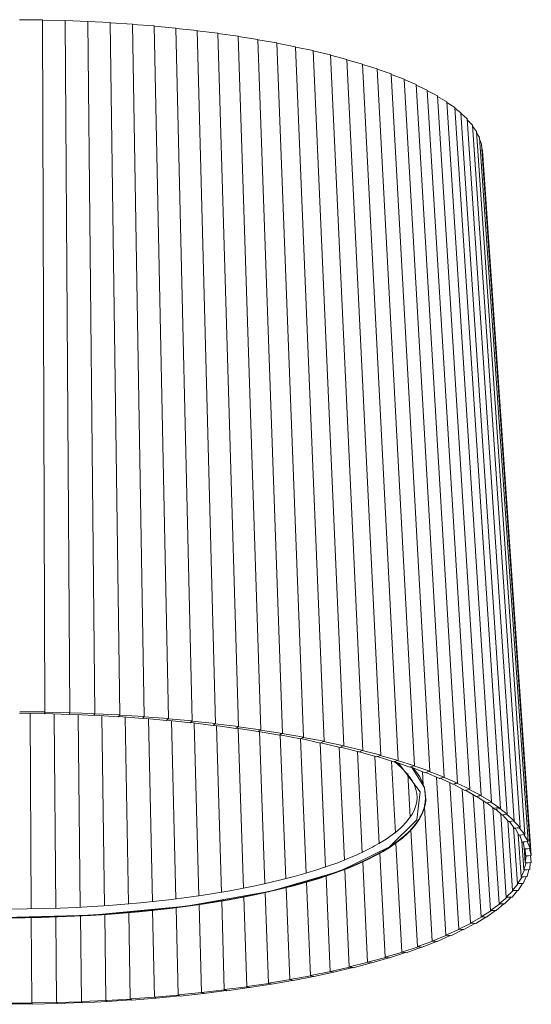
# Model space of a CAD drawing. Header units: millimetres. Extents: x -4228 to 3708, y -1329 to 7565.
# Tile 4 of 38: x -523 to -279, y -1329 to -860. Entities that reach past the tile are written whole.
import ezdxf

# ---------------------------------------------------------------- set-up
doc = ezdxf.new("R2010")
doc.units = ezdxf.units.MM
doc.layers.add('E-LITE-EQPM', color=7, linetype='Continuous', lineweight=20)

# ---------------------------------------------------------------- blocks, each defined once
blk = doc.blocks.new('64314-3L   _Suspended_tensor - 64314-44-3L SAMBA Black_ribbon beige pendant lamp ø450-3L-719562-00 Isometrico PDF')
at = {"layer": 'E-LITE-EQPM', "color": 253, "lineweight": 15, "true_color": 0xaaaaaa}
for p, q in [((3412.46, -859.71), (3423.35, -859.74)), ((3423.35, -859.74), (3424.52, -1189.4)), ((3423.35, -859.87), (3434.2, -860.04)), ((3434.2, -860.04), (3436.49, -1189.73)), ((3434.2, -860.17), (3444.99, -860.49)), ((3444.99, -860.49), (3448.39, -1190.21)), ((3444.99, -860.62), (3455.69, -861.08)), ((3455.69, -861.08), (3460.19, -1190.86)), ((3455.69, -861.22), (3466.27, -861.82)), ((3466.27, -861.82), (3471.87, -1191.66)), ((3466.27, -861.95), (3476.71, -862.7)), ((3476.71, -862.7), (3483.39, -1192.62)), ((3476.72, -862.83), (3486.99, -863.71)), ((3486.99, -863.71), (3494.74, -1193.73)), ((3487, -863.85), (3497.09, -864.86)), ((3497.09, -864.86), (3505.88, -1195)), ((3497.09, -865), (3506.97, -866.15)), ((3506.97, -866.15), (3516.79, -1196.41)), ((3506.97, -866.29), (3516.62, -867.56)), ((3516.62, -867.56), (3527.44, -1197.96)), ((3516.63, -867.71), (3526.02, -869.1)), ((3526.02, -869.1), (3537.82, -1199.65)), ((3526.02, -869.25), (3535.13, -870.77)), ((3535.13, -870.77), (3547.89, -1201.48)), ((3535.14, -870.93), (3543.96, -872.56)), ((3543.96, -872.56), (3557.63, -1203.45)), ((3543.96, -872.72), (3552.46, -874.46)), ((3552.46, -874.46), (3567.03, -1205.54)), ((3552.47, -874.62), (3560.62, -876.47)), ((3560.62, -876.47), (3576.05, -1207.75)), ((3560.63, -876.64), (3568.43, -878.59)), ((3568.43, -878.59), (3584.68, -1210.09)), ((3568.44, -878.77), (3575.87, -880.82)), ((3575.87, -880.82), (3592.9, -1212.53)), ((3575.88, -881), (3582.91, -883.14)), ((3582.91, -883.14), (3600.69, -1215.08)), ((3582.92, -883.33), (3589.54, -885.55)), ((3589.54, -885.55), (3608.03, -1217.74)), ((3589.55, -885.76), (3595.75, -888.05)), ((3595.75, -888.05), (3614.9, -1220.49)), ((3595.77, -888.27), (3601.53, -890.62)), ((3601.53, -890.62), (3621.29, -1223.32)), ((3601.54, -890.86), (3606.85, -893.27)), ((3606.85, -893.27), (3627.19, -1226.24)), ((3606.86, -893.53), (3611.71, -895.99)), ((3611.71, -895.99), (3632.57, -1229.24)), ((3611.73, -896.27), (3616.09, -898.77)), ((3616.09, -898.77), (3637.44, -1232.3)), ((3616.11, -899.09), (3619.99, -901.61)), ((3619.99, -901.61), (3641.76, -1235.43)), ((3620.01, -901.93), (3622.88, -904.02)), ((3622.88, -904.02), (3644.97, -1238.08)), ((3622.91, -904.42), (3625.87, -906.94)), ((3625.87, -906.94), (3648.29, -1241.3)), ((3625.9, -907.41), (3628.35, -909.9)), ((3628.35, -909.9), (3651.06, -1244.56)), ((3628.39, -910.47), (3630.32, -912.89)), ((3630.32, -912.89), (3653.26, -1247.86)), ((3630.37, -913.63), (3631.77, -915.9)), ((3631.77, -915.9), (3654.89, -1251.17)), ((3631.84, -916.98), (3632.7, -918.93)), ((3632.7, -918.93), (3655.94, -1254.51)), ((3632.84, -920.95), (3633.11, -921.96)), ((3633.11, -921.96), (3656.42, -1257.86)), ((3412.5, -1190.05), (3424.38, -1190.36)), ((3424.52, -1189.4), (3412.52, -1189.37)), ((3424.41, -1189.88), (3424.31, -1190.22)), ((3424.38, -1190.36), (3424.45, -1189.88)), ((3424.4, -1190.22), (3436.22, -1190.68)), ((3424.51, -1189.54), (3424.41, -1189.88)), ((3436.49, -1189.73), (3424.51, -1189.54)), ((3436.31, -1190.2), (3436.17, -1190.54)), ((3436.22, -1190.68), (3436.35, -1190.2)), ((3436.25, -1190.55), (3447.98, -1191.16)), ((3436.46, -1189.86), (3436.31, -1190.2)), ((3448.39, -1190.21), (3436.46, -1189.86)), ((3448.15, -1190.69), (3447.95, -1191.02)), ((3447.98, -1191.16), (3448.19, -1190.69)), ((3448.04, -1191.03), (3459.65, -1191.8)), ((3448.34, -1190.35), (3448.15, -1190.69)), ((3460.19, -1190.86), (3448.34, -1190.35)), ((3460.12, -1191), (3459.88, -1191.33)), ((3471.87, -1191.66), (3460.12, -1191)), ((3459.88, -1191.33), (3459.64, -1191.66)), ((3459.65, -1191.8), (3459.92, -1191.33)), ((3459.73, -1191.67), (3471.2, -1192.6)), ((3471.2, -1192.6), (3471.53, -1192.13)), ((3471.49, -1192.13), (3471.21, -1192.46)), ((3471.29, -1192.47), (3482.59, -1193.55)), ((3471.78, -1191.8), (3471.49, -1192.13)), ((3483.39, -1192.62), (3471.78, -1191.8)), ((3482.59, -1193.55), (3482.99, -1193.08)), ((3482.95, -1193.08), (3482.62, -1193.41)), ((3482.7, -1193.42), (3493.81, -1194.65)), ((3483.28, -1192.76), (3482.95, -1193.08)), ((3494.74, -1193.73), (3483.28, -1192.76)), ((3493.81, -1194.65), (3494.24, -1194.23)), ((3494.24, -1194.19), (3493.86, -1194.51)), ((3493.94, -1194.52), (3504.82, -1195.9)), ((3494.61, -1193.87), (3494.24, -1194.19)), ((3505.88, -1195), (3494.61, -1193.87)), ((3504.82, -1195.9), (3505.31, -1195.48)), ((3505.31, -1195.44), (3504.89, -1195.76)), ((3504.89, -1195.76), (3515.61, -1197.29)), ((3505.73, -1195.13), (3505.31, -1195.44)), ((3516.79, -1196.41), (3505.73, -1195.13)), ((3515.61, -1197.29), (3516.16, -1196.87)), ((3516.16, -1196.84), (3515.7, -1197.15)), ((3515.78, -1197.16), (3526.15, -1198.83)), ((3516.63, -1196.53), (3516.16, -1196.84)), ((3527.44, -1197.96), (3516.63, -1196.53)), ((3526.15, -1198.83), (3526.76, -1198.42)), ((3526.76, -1198.39), (3526.26, -1198.69)), ((3526.33, -1198.7), (3536.41, -1200.5)), ((3527.27, -1198.08), (3526.76, -1198.39)), ((3537.82, -1199.65), (3527.27, -1198.08)), ((3537.08, -1200.07), (3536.53, -1200.37)), ((3536.53, -1200.37), (3546.36, -1202.31)), ((3537.62, -1199.78), (3537.08, -1200.07)), ((3547.89, -1201.48), (3537.62, -1199.78)), ((3547.09, -1201.89), (3546.51, -1202.18)), ((3546.51, -1202.18), (3556, -1204.26)), ((3547.68, -1201.6), (3547.09, -1201.89)), ((3557.63, -1203.45), (3547.68, -1201.6)), ((3556.78, -1203.84), (3556.16, -1204.13)), ((3556.16, -1204.13), (3565.28, -1206.33)), ((3557.41, -1203.56), (3556.78, -1203.84)), ((3567.03, -1205.54), (3557.41, -1203.56)), ((3557.45, -1203.54), (3557.63, -1203.45)), ((3566.13, -1205.92), (3565.47, -1206.2)), ((3565.47, -1206.2), (3574.2, -1208.52)), ((3566.79, -1205.65), (3566.13, -1205.92)), ((3566.78, -1205.65), (3567.03, -1205.54)), ((3576.05, -1207.75), (3566.79, -1205.65)), ((3575.1, -1208.13), (3574.4, -1208.39)), ((3574.4, -1208.39), (3582.74, -1210.82)), ((3575.79, -1207.86), (3575.1, -1208.13)), ((3575.79, -1207.86), (3576.05, -1207.75)), ((3584.68, -1210.09), (3575.79, -1207.86)), ((3583.68, -1210.45), (3582.95, -1210.7)), ((3582.95, -1210.7), (3590.86, -1213.24)), ((3584.41, -1210.19), (3583.68, -1210.45)), ((3584.41, -1210.19), (3584.68, -1210.09)), ((3592.9, -1212.53), (3584.41, -1210.19)), ((3590.86, -1213.24), (3591.1, -1213.16)), ((3591.86, -1212.88), (3591.1, -1213.12)), ((3591.1, -1213.12), (3598.56, -1215.77)), ((3591.33, -1213.3), (3592.18, -1213.98)), ((3592.62, -1212.63), (3591.86, -1212.88)), ((3592.17, -1212.79), (3592.9, -1212.53)), ((3593.63, -1214.54), (3592.32, -1213.51)), ((3600.69, -1215.08), (3592.62, -1212.63)), ((3598.56, -1215.77), (3598.81, -1215.69)), ((3599.6, -1215.42), (3598.81, -1215.65)), ((3598.81, -1215.65), (3605.82, -1218.39)), ((3600.39, -1215.18), (3599.6, -1215.42)), ((3600.39, -1215.18), (3600.69, -1215.08)), ((3608.03, -1217.74), (3600.39, -1215.18)), ((3604.55, -1217.89), (3604.92, -1224.36)), ((3605.82, -1218.39), (3606.08, -1218.31)), ((3606.9, -1218.05), (3606.08, -1218.28)), ((3606.13, -1218.3), (3612.61, -1221.11)), ((3607.72, -1217.83), (3606.9, -1218.05)), ((3607.71, -1217.83), (3608.03, -1217.74)), ((3614.9, -1220.49), (3607.72, -1217.83)), ((3611.28, -1220.53), (3615.73, -1295.82)), ((3612.61, -1221.11), (3612.89, -1221.03)), ((3613.73, -1220.79), (3612.89, -1221)), ((3612.93, -1221.02), (3618.93, -1223.92)), ((3614.58, -1220.58), (3613.73, -1220.79)), ((3613.76, -1220.8), (3614.9, -1220.49)), ((3621.29, -1223.32), (3614.58, -1220.58)), ((3617.58, -1223.26), (3621.81, -1292.98)), ((3618.93, -1223.92), (3619.22, -1223.84)), ((3620.09, -1223.61), (3619.22, -1223.81)), ((3619.26, -1223.83), (3624.75, -1226.8)), ((3620.96, -1223.41), (3620.09, -1223.61)), ((3620.11, -1223.62), (3621.29, -1223.32)), ((3627.19, -1226.24), (3620.96, -1223.41)), ((3623.41, -1226.08), (3627.4, -1290.05)), ((3624.75, -1226.8), (3625.06, -1226.73)), ((3625.95, -1226.51), (3625.06, -1226.7)), ((3625.06, -1226.7), (3630.08, -1229.76)), ((3626.84, -1226.32), (3625.95, -1226.51)), ((3625.97, -1226.52), (3626.84, -1226.32)), ((3632.57, -1229.24), (3626.84, -1226.32)), ((3626.88, -1226.31), (3627.19, -1226.24)), ((3628.77, -1228.97), (3632.47, -1287.06)), ((3630.08, -1229.76), (3630.39, -1229.7)), ((3631.31, -1229.49), (3630.39, -1229.67)), ((3630.43, -1229.69), (3634.88, -1232.79)), ((3632.22, -1229.32), (3631.31, -1229.49)), ((3631.32, -1229.5), (3632.57, -1229.24)), ((3637.44, -1232.3), (3632.22, -1229.32)), ((3633.64, -1231.93), (3637.02, -1284)), ((3634.88, -1232.79), (3635.21, -1232.73)), ((3636.14, -1232.54), (3635.21, -1232.7)), ((3635.24, -1232.72), (3639.16, -1235.89)), ((3637.07, -1232.37), (3636.14, -1232.54)), ((3636.16, -1232.55), (3637.44, -1232.3)), ((3641.76, -1235.43), (3637.07, -1232.37)), ((3605.52, -1234.84), (3609.17, -1298.58)), ((3638.01, -1234.96), (3641.04, -1280.88)), ((3639.78, -1235.14), (3638.84, -1235.29)), ((3639.16, -1235.89), (3640.46, -1235.66)), ((3639.43, -1235.84), (3642.33, -1238.51)), ((3640.73, -1234.98), (3639.78, -1235.14)), ((3640.46, -1235.66), (3641.76, -1235.43)), ((3644.97, -1238.08), (3641.42, -1235.49)), ((3641.86, -1238.08), (3644.51, -1277.71)), ((3644.6, -1238.15), (3643.64, -1238.29)), ((3643.65, -1238.3), (3644.97, -1238.08)), ((3648.29, -1241.3), (3644.6, -1238.15)), ((3642.33, -1238.51), (3642.68, -1238.46)), ((3643.64, -1238.29), (3642.68, -1238.43)), ((3642.68, -1238.43), (3645.61, -1241.7)), ((3645.19, -1241.23), (3647.44, -1274.5)), ((3645.61, -1241.7), (3645.97, -1241.64)), ((3646.94, -1241.49), (3645.97, -1241.62)), ((3645.99, -1241.64), (3648.34, -1244.92)), ((3647.91, -1241.36), (3646.94, -1241.49)), ((3646.95, -1241.5), (3648.29, -1241.3)), ((3651.06, -1244.56), (3647.91, -1241.36)), ((3599.06, -1245.72), (3602.13, -1301.25)), ((3647.97, -1244.41), (3649.81, -1271.25)), ((3648.34, -1244.92), (3648.71, -1244.87)), ((3649.69, -1244.73), (3648.71, -1244.85)), ((3648.72, -1244.87), (3650.51, -1248.18)), ((3650.67, -1244.62), (3649.69, -1244.73)), ((3649.7, -1244.74), (3651.06, -1244.56)), ((3653.26, -1247.86), (3650.67, -1244.62)), ((3591.88, -1251.84), (3594.65, -1303.83)), ((3650.21, -1247.63), (3651.62, -1267.98)), ((3650.51, -1248.18), (3650.89, -1248.13)), ((3651.88, -1248.01), (3650.89, -1248.11)), ((3650.9, -1248.13), (3652.12, -1251.46)), ((3652.87, -1247.9), (3651.88, -1248.01)), ((3651.88, -1248.02), (3652.87, -1247.9)), ((3651.9, -1250.86), (3652.86, -1264.69)), ((3652.12, -1251.46), (3652.5, -1251.42)), ((3653.5, -1251.31), (3652.5, -1251.39)), ((3652.51, -1251.42), (3653.16, -1254.76)), ((3654.89, -1251.17), (3652.87, -1247.9)), ((3652.92, -1247.9), (3653.26, -1247.86)), ((3653.5, -1251.32), (3654.89, -1251.17)), ((3654.49, -1251.22), (3653.5, -1251.31)), ((3655.94, -1254.51), (3654.49, -1251.22)), ((3584.19, -1256.73), (3586.73, -1306.3)), ((3653.02, -1254.04), (3653.53, -1261.38)), ((3653.16, -1254.76), (3653.55, -1254.72)), ((3653.4, -1254.74), (3653.63, -1258.07)), ((3654.55, -1254.62), (3653.55, -1254.7)), ((3653.55, -1254.7), (3653.63, -1258.07)), ((3654.55, -1254.63), (3655.94, -1254.51)), ((3655.54, -1254.55), (3654.55, -1254.62)), ((3656.42, -1257.86), (3655.54, -1254.55)), ((3576.05, -1260.84), (3578.39, -1308.66)), ((3653.92, -1261.36), (3652.86, -1264.69)), ((3654.02, -1258.04), (3653.53, -1261.38)), ((3653.53, -1261.38), (3653.92, -1261.36)), ((3653.63, -1258.07), (3654.03, -1258.04)), ((3654.93, -1261.28), (3653.93, -1261.33)), ((3655.02, -1257.95), (3654.03, -1258.01)), ((3654.93, -1261.29), (3656.32, -1261.21)), ((3655.92, -1261.23), (3654.93, -1261.28)), ((3656.02, -1257.89), (3655.02, -1257.95)), ((3655.03, -1257.96), (3656.42, -1257.86)), ((3655.65, -1264.55), (3655.92, -1261.23)), ((3656.32, -1261.21), (3656.02, -1257.89)), ((3656.09, -1257.88), (3656.32, -1261.21)), ((3567.5, -1264.43), (3569.66, -1310.91)), ((3653.25, -1264.67), (3651.62, -1267.98)), ((3652.86, -1264.69), (3653.25, -1264.67)), ((3654.26, -1264.61), (3653.26, -1264.64)), ((3654.25, -1264.62), (3655.65, -1264.55)), ((3655.25, -1264.57), (3654.26, -1264.61)), ((3654.4, -1267.88), (3655.25, -1264.57)), ((3549.23, -1270.53), (3551.08, -1315.04)), ((3558.55, -1267.62), (3560.54, -1313.04)), ((3652.01, -1267.97), (3649.81, -1271.25)), ((3651.62, -1267.98), (3652.01, -1267.97)), ((3653.01, -1267.92), (3652.02, -1267.94)), ((3652.57, -1271.19), (3654, -1267.9)), ((3653.01, -1267.93), (3654.4, -1267.88)), ((3654, -1267.9), (3653.01, -1267.92)), ((3529.61, -1275.5), (3531.16, -1318.66)), ((3539.58, -1273.11), (3541.27, -1316.92)), ((3647.83, -1274.5), (3644.51, -1277.71)), ((3647.22, -1277.72), (3649.79, -1274.48)), ((3650.22, -1271.22), (3647.44, -1274.5)), ((3647.44, -1274.5), (3647.83, -1274.5)), ((3648.82, -1274.48), (3647.85, -1274.47)), ((3648.81, -1274.49), (3650.18, -1274.48)), ((3649.79, -1274.48), (3648.82, -1274.48)), ((3649.81, -1271.25), (3650.2, -1271.25)), ((3650.18, -1274.48), (3652.18, -1271.2)), ((3651.2, -1271.21), (3650.22, -1271.22)), ((3651.19, -1271.22), (3652.57, -1271.19)), ((3652.18, -1271.2), (3651.2, -1271.21)), ((3508.81, -1279.52), (3510.08, -1321.73)), ((3519.34, -1277.58), (3520.75, -1320.26)), ((3644.92, -1277.69), (3641.04, -1280.88)), ((3643.71, -1280.93), (3646.83, -1277.72)), ((3644.51, -1277.71), (3644.9, -1277.71)), ((3645.88, -1277.71), (3644.92, -1277.69)), ((3645.87, -1277.72), (3647.22, -1277.72)), ((3646.83, -1277.72), (3645.88, -1277.71)), ((3464.53, -1284.97), (3465.26, -1326.11)), ((3475.87, -1283.88), (3476.74, -1325.24)), ((3487.05, -1282.68), (3488.05, -1324.22)), ((3498.04, -1281.16), (3499.18, -1323.05)), ((3637.39, -1284.01), (3632.47, -1287.06)), ((3635.05, -1287.17), (3639.27, -1284.07)), ((3641.42, -1280.88), (3637.02, -1284)), ((3637.02, -1284), (3637.39, -1284.01)), ((3638.35, -1284.03), (3637.43, -1283.98)), ((3638.34, -1284.04), (3639.65, -1284.08)), ((3639.27, -1284.07), (3638.35, -1284.03)), ((3639.65, -1284.08), (3643.33, -1280.92)), ((3641.04, -1280.88), (3641.42, -1280.88)), ((3642.39, -1280.89), (3641.45, -1280.86)), ((3642.37, -1280.9), (3643.71, -1280.93)), ((3643.33, -1280.92), (3642.39, -1280.89)), ((3418.06, -1287.34), (3418.26, -1328.03)), ((3429.79, -1287.02), (3430.12, -1327.79)), ((3441.46, -1286.54), (3441.93, -1327.39)), ((3453.05, -1285.84), (3453.65, -1326.83)), ((3632.83, -1287.07), (3627.4, -1290.05)), ((3629.92, -1290.2), (3634.68, -1287.16)), ((3632.47, -1287.06), (3632.83, -1287.07)), ((3633.78, -1287.1), (3632.87, -1287.05)), ((3633.76, -1287.11), (3635.05, -1287.17)), ((3634.68, -1287.16), (3633.78, -1287.1)), ((3622.16, -1293), (3615.73, -1295.82)), ((3618.13, -1296.04), (3623.92, -1293.14)), ((3627.8, -1290.05), (3621.81, -1292.98)), ((3621.81, -1292.98), (3622.16, -1293)), ((3623.07, -1293.06), (3622.21, -1292.98)), ((3623.05, -1293.07), (3624.28, -1293.16)), ((3623.92, -1293.14), (3623.07, -1293.06)), ((3624.28, -1293.16), (3629.56, -1290.18)), ((3627.4, -1290.05), (3627.75, -1290.07)), ((3628.68, -1290.12), (3627.8, -1290.05)), ((3628.66, -1290.13), (3629.92, -1290.2)), ((3629.56, -1290.18), (3628.68, -1290.12)), ((3609.5, -1298.62), (3602.13, -1301.25)), ((3604.39, -1301.54), (3611.16, -1298.8)), ((3616.07, -1295.85), (3609.17, -1298.58)), ((3609.17, -1298.58), (3609.52, -1298.62)), ((3609.55, -1298.6), (3609.52, -1298.61)), ((3610.36, -1298.7), (3609.55, -1298.6)), ((3611.16, -1298.8), (3610.36, -1298.7)), ((3611.16, -1298.8), (3611.5, -1298.83)), ((3611.5, -1298.83), (3617.79, -1296.01)), ((3615.73, -1295.82), (3616.07, -1295.85)), ((3616.95, -1295.92), (3616.12, -1295.83)), ((3617.79, -1296.01), (3616.95, -1295.92)), ((3616.95, -1295.93), (3618.13, -1296.04)), ((3602.45, -1301.29), (3594.65, -1303.83)), ((3594.65, -1303.83), (3594.96, -1303.87)), ((3596.82, -1304.14), (3604.06, -1301.5)), ((3602.13, -1301.25), (3602.45, -1301.29)), ((3603.29, -1301.39), (3602.51, -1301.28)), ((3604.06, -1301.5), (3603.29, -1301.39)), ((3604.06, -1301.49), (3604.39, -1301.54)), ((3587.02, -1306.35), (3578.39, -1308.66)), ((3580.38, -1309.03), (3588.51, -1306.59)), ((3594.95, -1303.87), (3586.73, -1306.3)), ((3586.73, -1306.3), (3587.02, -1306.35)), ((3587.8, -1306.46), (3587.09, -1306.33)), ((3588.51, -1306.59), (3587.8, -1306.46)), ((3588.51, -1306.59), (3588.81, -1306.64)), ((3588.81, -1306.64), (3596.5, -1304.1)), ((3595.76, -1303.98), (3595.02, -1303.85)), ((3596.5, -1304.1), (3595.76, -1303.98)), ((3596.5, -1304.09), (3596.82, -1304.14)), ((3560.8, -1313.1), (3551.08, -1315.04)), ((3569.92, -1310.96), (3560.54, -1313.04)), ((3560.54, -1313.04), (3560.8, -1313.1)), ((3561.47, -1313.24), (3560.87, -1313.08)), ((3562.34, -1313.45), (3571.28, -1311.25)), ((3578.67, -1308.71), (3569.66, -1310.91)), ((3569.66, -1310.91), (3569.92, -1310.96)), ((3570.63, -1311.1), (3569.99, -1310.95)), ((3571.28, -1311.25), (3570.63, -1311.1)), ((3571.28, -1311.24), (3571.55, -1311.3)), ((3571.55, -1311.3), (3580.09, -1308.98)), ((3578.39, -1308.66), (3578.67, -1308.71)), ((3579.42, -1308.84), (3578.74, -1308.7)), ((3580.09, -1308.98), (3579.42, -1308.84)), ((3580.09, -1308.97), (3580.38, -1309.03)), ((3541.57, -1316.97), (3531.16, -1318.66)), ((3532.63, -1319.14), (3542.62, -1317.31)), ((3551.31, -1315.1), (3541.27, -1316.92)), ((3541.27, -1316.92), (3541.5, -1316.98)), ((3542.1, -1317.14), (3541.57, -1316.97)), ((3542.62, -1317.31), (3542.1, -1317.14)), ((3542.53, -1317.29), (3542.85, -1317.38)), ((3542.85, -1317.38), (3552.52, -1315.42)), ((3551.08, -1315.04), (3551.31, -1315.1)), ((3551.95, -1315.26), (3551.39, -1315.09)), ((3552.52, -1315.42), (3551.95, -1315.26)), ((3552.42, -1315.39), (3552.77, -1315.48)), ((3552.77, -1315.48), (3562.08, -1313.4)), ((3562.08, -1313.4), (3561.47, -1313.24)), ((3562.08, -1313.39), (3562.34, -1313.45)), ((3510.26, -1321.8), (3499.18, -1323.05)), ((3500.29, -1323.58), (3511.14, -1322.17)), ((3520.94, -1320.33), (3510.08, -1321.73)), ((3510.74, -1321.98), (3510.34, -1321.79)), ((3511.14, -1322.17), (3510.74, -1321.98)), ((3511.07, -1322.14), (3511.32, -1322.25)), ((3511.32, -1322.25), (3521.91, -1320.69)), ((3531.36, -1318.73), (3520.75, -1320.26)), ((3521.47, -1320.51), (3521.02, -1320.32)), ((3521.91, -1320.69), (3521.47, -1320.51)), ((3521.83, -1320.66), (3522.11, -1320.77)), ((3522.11, -1320.77), (3532.41, -1319.07)), ((3531.93, -1318.89), (3531.44, -1318.72)), ((3532.41, -1319.07), (3531.93, -1318.89)), ((3532.33, -1319.04), (3532.63, -1319.14)), ((3453.74, -1326.91), (3441.93, -1327.39)), ((3465.37, -1326.19), (3453.65, -1326.83)), ((3453.99, -1327.11), (3453.82, -1326.9)), ((3453.95, -1327.12), (3454.26, -1327.41)), ((3454.16, -1327.32), (3453.99, -1327.11)), ((3454.26, -1327.41), (3465.89, -1326.6)), ((3476.86, -1325.32), (3465.26, -1326.11)), ((3465.37, -1326.19), (3465.63, -1326.4)), ((3465.67, -1326.39), (3465.46, -1326.19)), ((3465.63, -1326.4), (3466, -1326.68)), ((3465.89, -1326.6), (3465.67, -1326.39)), ((3466, -1326.68), (3477.47, -1325.72)), ((3488.19, -1324.3), (3476.74, -1325.24)), ((3476.86, -1325.32), (3477.17, -1325.52)), ((3477.21, -1325.52), (3476.95, -1325.31)), ((3477.47, -1325.72), (3477.21, -1325.52)), ((3477.6, -1325.8), (3488.89, -1324.69)), ((3499.33, -1323.12), (3488.05, -1324.22)), ((3488.59, -1324.49), (3488.28, -1324.29)), ((3488.89, -1324.69), (3488.59, -1324.49)), ((3489.04, -1324.77), (3500.12, -1323.51)), ((3499.77, -1323.31), (3499.42, -1323.11)), ((3500.12, -1323.51), (3499.77, -1323.31)), ((3500.06, -1323.47), (3500.29, -1323.58)), ((3418.29, -1328.12), (3406.37, -1328.12)), ((3406.45, -1328.72), (3418.43, -1328.54)), ((3430.17, -1327.87), (3418.26, -1328.03)), ((3418.26, -1328.03), (3418.37, -1328.33)), ((3418.41, -1328.33), (3418.38, -1328.12)), ((3418.43, -1328.54), (3418.41, -1328.33)), ((3418.47, -1328.63), (3430.41, -1328.3)), ((3442, -1327.47), (3430.12, -1327.79)), ((3430.12, -1327.79), (3430.29, -1328.08)), ((3430.33, -1328.08), (3430.26, -1327.87)), ((3430.41, -1328.3), (3430.33, -1328.08)), ((3430.46, -1328.38), (3442.33, -1327.89)), ((3441.93, -1327.39), (3442.17, -1327.68)), ((3442.21, -1327.68), (3442.08, -1327.47)), ((3442.33, -1327.89), (3442.21, -1327.68)), ((3442.4, -1327.97), (3454.16, -1327.32))]:
    blk.add_line(p, q, dxfattribs=at)
at = {"layer": 'E-LITE-EQPM', "color": 7, "lineweight": 15, "true_color": 0xfdfdfd}
for p, q in [((3417.57, -1190.18), (3418.04, -1283.29)), ((3428.99, -1190.4), (3429, -1191.44)), ((3440.36, -1190.76), (3441.41, -1282.46)), ((3429, -1191.45), (3429.75, -1282.99)), ((3451.66, -1191.45), (3452.99, -1281.74)), ((3462.86, -1191.92), (3464.46, -1280.93)), ((3473.95, -1192.72), (3475.78, -1279.81)), ((3484.9, -1193.75), (3486.95, -1278.54)), ((3495.69, -1194.74), (3497.93, -1277.08)), ((3506.29, -1195.96), (3508.69, -1275.41)), ((3516.69, -1197.31), (3519.2, -1273.43)), ((3526.85, -1198.77), (3529.46, -1271.3)), ((3536.76, -1200.4), (3539.42, -1268.99)), ((3546.41, -1202.31), (3549.06, -1266.31)), ((3555.76, -1204.2), (3558.36, -1263.39)), ((3564.79, -1206.21), (3567.29, -1260.01)), ((3573.49, -1208.33), (3575.02, -1239.57)), ((3581.83, -1210.56), (3583.97, -1252.32)), ((3589.8, -1212.9), (3591.63, -1247.24)), ((3597.57, -1218.78), (3598.72, -1239.57)), ((3604.92, -1224.36), (3604.94, -1224.8)), ((3606.02, -1232.58), (3605.25, -1235.63)), ((3606.08, -1232.11), (3606.02, -1232.57)), ((3605.14, -1235.93), (3603.79, -1238.81)), ((3605.45, -1233.61), (3605.46, -1233.87)), ((3605.47, -1234.06), (3605.52, -1234.84)), ((3575.02, -1239.69), (3575.84, -1256.53)), ((3603.66, -1239.05), (3603.35, -1239.57)), ((3549.22, -1270.19), (3549.23, -1270.44)), ((3508.8, -1279.11), (3508.81, -1279.42)), ((3464.52, -1284.71), (3464.53, -1284.97)), ((3498.03, -1280.86), (3498.04, -1281.1)), ((3418.06, -1287.11), (3418.06, -1287.34)), ((3429.79, -1286.77), (3429.79, -1287.02)), ((3441.46, -1286.26), (3441.46, -1286.54)), ((3453.05, -1285.62), (3453.05, -1285.84))]:
    blk.add_line(p, q, dxfattribs=at)
at = {"layer": 'E-LITE-EQPM', "color": 253, "lineweight": 15, "true_color": 0xaaaaaa}
for points in [[(3261.14, -1269.97, 0), (3269.54, -1272.33, 0), (3307.89, -1280.27, 0), (3351.95, -1285.41, 0), (3399.15, -1287.47, 0), (3446.75, -1286.32, 0), (3491.98, -1282.04, 0), (3532.22, -1274.86, 0), (3565.12, -1265.22, 0), (3588.77, -1253.66, 0), (3601.8, -1240.85, 0), (3603.45, -1227.56, 0), (3593.63, -1214.54, 0)], [(3602, -1230.19, 0), (3601.86, -1228.27, 0), (3601.44, -1226.34, 0), (3600.74, -1224.39, 0), (3599.74, -1222.41, 0), (3598.43, -1220.41, 0), (3596.82, -1218.41, 0), (3594.9, -1216.39, 0), (3592.66, -1214.38, 0), (3592.18, -1213.98, 0)], [(3599.29, -1215.66, 0), (3605.46, -1225.38, 0), (3606.08, -1232.11, 0)], [(3606, -1230.19, 0), (3605.82, -1227.7, 0), (3605.29, -1225.23, 0), (3604.41, -1222.8, 0), (3603.2, -1220.4, 0), (3601.67, -1218.06, 0), (3600.16, -1216.18, 0)], [(3606.2, -1230.51, 0), (3605.97, -1233.03, 0), (3605.38, -1235.53, 0), (3604.44, -1237.99, 0), (3603.17, -1240.41, 0), (3601.58, -1242.77, 0), (3599.67, -1245.07, 0), (3597.47, -1247.33, 0), (3594.97, -1249.54, 0), (3592.18, -1251.69, 0), (3589.1, -1253.81, 0), (3585.74, -1255.87, 0), (3582.1, -1257.89, 0), (3578.18, -1259.85, 0), (3574, -1261.77, 0), (3569.56, -1263.64, 0), (3564.87, -1265.45, 0), (3559.92, -1267.2, 0), (3554.74, -1268.89, 0), (3549.32, -1270.53, 0), (3543.67, -1272.1, 0), (3537.81, -1273.61, 0), (3531.74, -1275.04, 0), (3525.47, -1276.41, 0), (3519.02, -1277.71, 0), (3512.38, -1278.93, 0), (3505.58, -1280.08, 0), (3498.62, -1281.15, 0), (3491.51, -1282.15, 0), (3484.27, -1283.06, 0), (3476.9, -1283.89, 0), (3469.43, -1284.64, 0), (3461.85, -1285.3, 0), (3454.18, -1285.88, 0), (3446.44, -1286.38, 0), (3438.63, -1286.78, 0), (3430.77, -1287.1, 0), (3422.87, -1287.34, 0), (3414.95, -1287.48, 0), (3407.01, -1287.54, 0)], [(3606, -1230.19, 0), (3605.82, -1232.68, 0), (3605.29, -1235.15, 0), (3604.41, -1237.59, 0), (3603.2, -1239.98, 0), (3601.67, -1242.32, 0), (3599.83, -1244.62, 0), (3597.68, -1246.87, 0), (3595.23, -1249.07, 0), (3592.5, -1251.22, 0), (3589.47, -1253.33, 0), (3586.16, -1255.4, 0), (3582.57, -1257.42, 0), (3578.7, -1259.39, 0), (3574.57, -1261.31, 0), (3570.17, -1263.18, 0), (3565.52, -1264.99, 0), (3560.61, -1266.75, 0), (3555.46, -1268.46, 0), (3550.08, -1270.1, 0), (3544.47, -1271.68, 0), (3538.64, -1273.19, 0), (3532.61, -1274.64, 0), (3526.37, -1276.02, 0), (3519.94, -1277.33, 0), (3513.33, -1278.56, 0), (3506.56, -1279.72, 0), (3499.62, -1280.8, 0), (3492.53, -1281.81, 0), (3485.31, -1282.73, 0), (3477.96, -1283.57, 0), (3470.5, -1284.33, 0), (3462.94, -1285.01, 0), (3455.28, -1285.6, 0), (3447.55, -1286.11, 0), (3439.75, -1286.53, 0), (3431.9, -1286.86, 0), (3424.01, -1287.1, 0), (3416.09, -1287.26, 0), (3408.15, -1287.33, 0)], [(3602, -1230.19, 0), (3601.86, -1232.11, 0), (3601.44, -1234.05, 0), (3600.74, -1236, 0), (3599.74, -1237.97, 0), (3598.43, -1239.97, 0), (3596.82, -1241.98, 0), (3594.9, -1243.99, 0), (3592.66, -1246.01, 0), (3590.12, -1248.01, 0), (3587.27, -1249.99, 0), (3584.12, -1251.96, 0), (3581.74, -1253.29, 0)]]:
    blk.add_polyline3d(points, dxfattribs=at)
at = {"layer": 'E-LITE-EQPM', "color": 7, "lineweight": 15, "true_color": 0xfdfdfd}
for points in [[(3581.74, -1253.29, 0), (3580.68, -1253.89, 0), (3576.95, -1255.79, 0), (3572.94, -1257.65, 0), (3568.66, -1259.47, 0), (3564.11, -1261.25, 0), (3559.31, -1262.97, 0), (3557.45, -1263.59, 0)], [(3557.37, -1263.61, 0), (3554.25, -1264.64, 0), (3548.96, -1266.26, 0), (3543.43, -1267.82, 0), (3537.67, -1269.31, 0), (3531.71, -1270.74, 0), (3525.54, -1272.1, 0), (3519.18, -1273.4, 0), (3512.63, -1274.62, 0), (3505.93, -1275.77, 0)], [(3505.91, -1275.77, 0), (3499.03, -1276.84, 0), (3492, -1277.84, 0), (3484.83, -1278.76, 0), (3477.53, -1279.6, 0), (3470.12, -1280.35, 0), (3462.61, -1281.02, 0), (3455, -1281.61, 0), (3447.31, -1282.11, 0), (3439.56, -1282.53, 0), (3431.75, -1282.86, 0), (3423.91, -1283.11, 0), (3416.03, -1283.26, 0), (3408.14, -1283.33, 0)]]:
    blk.add_polyline3d(points, dxfattribs=at)

msp = doc.modelspace()

# ---------------------------------------------------------------- block references
at = {"layer": 'E-LITE-EQPM', "color": 253, "lineweight": 15, "true_color": 0xaaaaaa}
msp.add_blockref('64314-3L   _Suspended_tensor - 64314-44-3L SAMBA Black_ribbon beige pendant lamp ø450-3L-719562-00 Isometrico PDF', (-3935.59, 0), dxfattribs=at)

doc.saveas('drawing.dxf')
